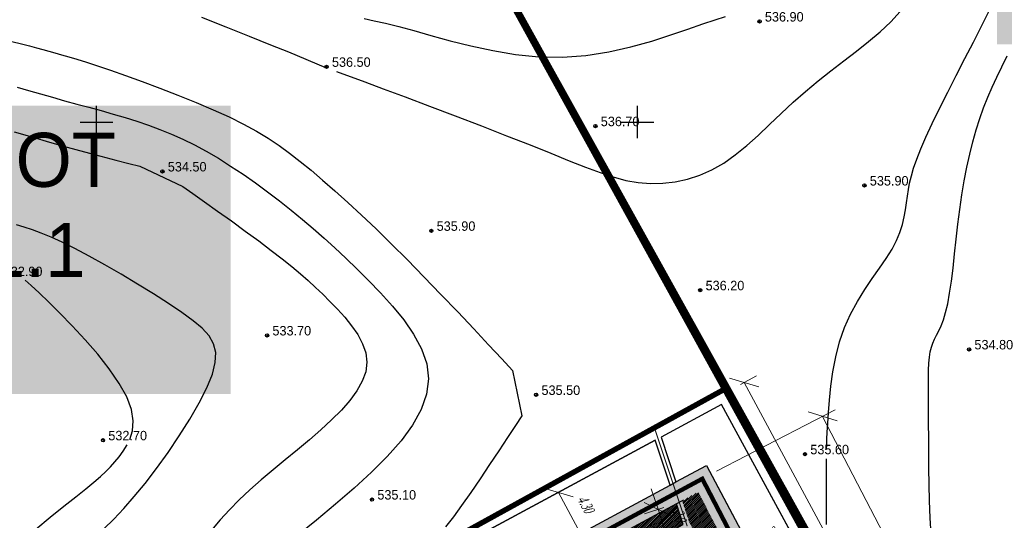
# Model space of a CAD drawing. Extents: x 0 to 361260, y 0 to 4201817.
# Tile 123 of 256: x 360493 to 360584, y 4200363 to 4200409. Entities that reach past the tile are written whole.
import ezdxf

# ---------------------------------------------------------------- set-up
doc = ezdxf.new("R2010")
doc.units = 0
doc.header["$LTSCALE"] = 0.5
doc.header["$MEASUREMENT"] = 0
doc.header["$PDMODE"] = 32
doc.header["$PDSIZE"] = 0.3
doc.linetypes.add('CONTI', pattern=[0])
doc.linetypes.add('STRIH', pattern=[2, 1, -1])
for name, color, linetype in [('(00001)лот ранги', 7, 'Continuous'), ('(004) Точки рельефа', 7, 'Continuous'), ('0000000000', 7, 'Continuous'), ('GORIZDEFAULT', 32, 'CONTI'), ('PI_TTDEFAULT', 5, 'CONTI'), ('SETKR', 2, 'CONTI'), ('Штрих Стекло', 7, 'Continuous')]:
    doc.layers.add(name, color=color, linetype=linetype)
doc.layers.add('.', color=7, linetype='Continuous', lineweight=15)
doc.styles.add('D-431', font='txt')
doc.styles.add('ESKD1', font='times.ttf', dxfattribs={"width": 0.6, "oblique": 15})
doc.dimstyles.new('GENPLAN', dxfattribs={"dimtxt": 1, "dimasz": 4, "dimexe": 1.3, "dimexo": 1.5, "dimgap": 1.2, "dimtad": 1, "dimzin": 0, "dimdsep": 46, "dimtxsty": 'ESKD1', "dimblk1": 'OBLIQUE', "dimblk2": 'OBLIQUE', "dimtsz": 1, "dimcen": -2, "dimadec": 0, "dimazin": 0, "dimtfac": 0.75, "dimtix": 1, "dimtmove": 0, "dimatfit": 3, "dimfxl": 1, "dimtvp": 1.2, "dimlwd": 0, "dimlwe": 0, "dimarcsym": 0})

# ---------------------------------------------------------------- blocks, each defined once
blk = doc.blocks.new('BL_333')
at = {"color": 0}
for p, q in [((0, -1.5), (0, 1.5)), ((-1.5, 0), (1.5, 0))]:
    blk.add_line(p, q, dxfattribs=at)
blk = doc.blocks.new('*D302')
at = {"color": 0, "linetype": 'CONTI', "lineweight": 0, "transparency": 16777216}
for p, q in [((8604568.512, 479960.328), (8604569.118, 479961.896)), ((8604567.356, 479960.111), (8604569.942, 479961.256)), ((8604615.936, 479942.422), (8604568.649, 479960.683)), ((8604615.799, 479942.067), (8604616.404, 479943.635)), ((8604614.643, 479941.85), (8604617.229, 479942.995))]:
    blk.add_line(p, q, dxfattribs=at)
at = {"layer": 'Defpoints', "color": 0, "linetype": 'CONTI', "transparency": 16777216}
for p in [(8604568.649, 479960.683), (8604567.972, 479958.929), (8604615.258, 479940.668)]:
    blk.add_point(p, dxfattribs=at)
at = {"color": 0, "linetype": 'CONTI', "lineweight": 30, "transparency": 16777216, "insert": (8604592.909, 479953.148), "char_height": 1, "attachment_point": 5, "rotation": 338.88457, "style": 'ESKD1', "bg_fill": 3, "box_fill_scale": 1.1, "bg_fill_color": 256, "bg_fill_true_color": 13158600, "bg_fill_transparency": 0}
blk.add_mtext('51.0', dxfattribs=at)
blk = doc.blocks.new('_Oblique')
at = {"color": 0, "linetype": 'ByBlock', "lineweight": -2}
blk.add_line((-0.5, -0.5), (0.5, 0.5), dxfattribs=at)
blk = doc.blocks.new('*D305')
at = {"color": 0, "linetype": 'Continuous', "lineweight": 0, "transparency": 16777216}
for p, q in [((8604572.059, 479952.79), (8604576.692, 479964.224)), ((8604576.203, 479963.02), (8604625.407, 479943.087)), ((8604621.263, 479932.857), (8604625.895, 479944.292))]:
    blk.add_line(p, q, dxfattribs=at)
at = {"color": 0, "linetype": 'CONTI', "lineweight": 0, "transparency": 16777216}
for p, q in [((8604574.901, 479962.468), (8604577.506, 479963.571)), ((8604624.105, 479942.535), (8604626.709, 479943.638))]:
    blk.add_line(p, q, dxfattribs=at)
at = {"layer": 'Defpoints', "color": 0, "linetype": 'CONTI', "transparency": 16777216}
for p in [(8604571.496, 479951.4, -658.541), (8604625.407, 479943.087), (8604620.7, 479931.467, -658.541)]:
    blk.add_point(p, dxfattribs=at)
at = {"color": 0, "linetype": 'CONTI', "lineweight": 30, "transparency": 16777216, "insert": (8604599.579, 479955.395), "char_height": 1, "attachment_point": 5, "rotation": 337.94661, "style": 'ESKD1'}
blk.add_mtext('53.0', dxfattribs=at)
blk = doc.blocks.new('*D307')
at = {"color": 0, "linetype": 'CONTI', "lineweight": 0, "transparency": 16777216}
for p, q in [((8604560.917, 479941.216), (8604563.503, 479942.362)), ((8604564.929, 479939.667), (8604567.515, 479940.812))]:
    blk.add_line(p, q, dxfattribs=at)
at = {"color": 0, "linetype": 'Continuous', "lineweight": 0, "transparency": 16777216}
for p, q in [((8604562.751, 479943.188), (8604562.679, 479943.002)), ((8604562.21, 479941.789), (8604566.222, 479940.24)), ((8604566.762, 479941.639), (8604566.69, 479941.453))]:
    blk.add_line(p, q, dxfattribs=at)
at = {"layer": 'Defpoints', "color": 0, "linetype": 'CONTI', "transparency": 16777216}
for p in [(8604562.21, 479941.789, 313.43), (8604566.222, 479940.24, 313.43), (8604566.222, 479940.24)]:
    blk.add_point(p, dxfattribs=at)
at = {"color": 0, "linetype": 'CONTI', "lineweight": 30, "transparency": 16777216, "insert": (8604564.832, 479942.61), "char_height": 1, "attachment_point": 5, "rotation": 338.88457, "style": 'ESKD1'}
blk.add_mtext('4.30', dxfattribs=at)
blk = doc.blocks.new('*D308')
at = {"color": 0, "linetype": 'Continuous', "lineweight": 0, "transparency": 16777216}
for p, q in [((8604581.836, 479952.611), (8604582.551, 479954.479)), ((8604580.404, 479948.874), (8604581.836, 479952.611)), ((8604582.448, 479952.377), (8604583.05, 479952.146)), ((8604580.404, 479948.874), (8604579.688, 479947.006)), ((8604581.016, 479948.639), (8604581.618, 479948.409))]:
    blk.add_line(p, q, dxfattribs=at)
at = {"color": 0, "linetype": 'CONTI', "lineweight": 0, "transparency": 16777216}
for p, q in [((8604582.412, 479951.32), (8604581.26, 479953.903)), ((8604580.98, 479947.582), (8604579.828, 479950.165))]:
    blk.add_line(p, q, dxfattribs=at)
at = {"layer": 'Defpoints', "color": 0, "linetype": 'CONTI', "transparency": 16777216}
for p in [(8604581.048, 479952.913, 313.43), (8604581.836, 479952.611), (8604579.616, 479949.176, 313.43)]:
    blk.add_point(p, dxfattribs=at)
at = {"color": 0, "linetype": 'CONTI', "lineweight": 30, "transparency": 16777216, "insert": (8604579.523, 479951.354), "char_height": 1, "attachment_point": 5, "rotation": 69.03693, "style": 'ESKD1'}
blk.add_mtext('4.00', dxfattribs=at)
blk = doc.blocks.new('*D312')
at = {"layer": '0000000000', "color": 0, "linetype": 'Continuous', "lineweight": 0, "transparency": 16777216}
for p, q in [((8604575.807, 479945.176), (8604574.662, 479947.762)), ((8604548.951, 479878.406), (8604575.235, 479946.469)), ((8604574.709, 479946.672), (8604576.448, 479946.001)), ((8604549.523, 479877.113), (8604548.378, 479879.699)), ((8604548.424, 479878.609), (8604550.163, 479877.938))]:
    blk.add_line(p, q, dxfattribs=at)
at = {"layer": 'Defpoints', "color": 0, "linetype": 'Continuous', "transparency": 16777216}
for p in [(8604573.309, 479947.213, -658.541), (8604575.235, 479946.469), (8604547.025, 479879.15, 313.43)]:
    blk.add_point(p, dxfattribs=at)
at = {"layer": '0000000000', "color": 0, "linetype": 'Continuous', "lineweight": 0, "transparency": 16777216, "insert": (8604560.515, 479913.098), "char_height": 1, "attachment_point": 5, "rotation": 68.88457, "style": 'ESKD1'}
blk.add_mtext('72.96', dxfattribs=at)
blk = doc.blocks.new('*D314')
at = {"layer": '0000000000', "color": 0, "linetype": 'Continuous', "lineweight": 0, "transparency": 16777216}
for p, q in [((8604570.221, 479946.595), (8604568.508, 479947.627)), ((8604568.849, 479946.254), (8604571.594, 479946.935)), ((8604570.516, 479947.084), (8604569.55, 479945.481)), ((8604570.221, 479946.595), (8604572.221, 479945.389)), ((8604570.849, 479945.049), (8604573.594, 479945.73)), ((8604572.516, 479945.879), (8604571.55, 479944.276)), ((8604572.221, 479945.389), (8604573.934, 479944.357))]:
    blk.add_line(p, q, dxfattribs=at)
at = {"layer": 'Defpoints', "color": 0, "linetype": 'Continuous', "transparency": 16777216}
for p in [(8604571.291, 479948.369, 242.996), (8604573.291, 479947.164, 242.996), (8604572.221, 479945.389)]:
    blk.add_point(p, dxfattribs=at)
at = {"layer": '0000000000', "color": 0, "linetype": 'Continuous', "lineweight": 0, "transparency": 16777216, "insert": (8604572.104, 479947.457), "char_height": 1, "attachment_point": 5, "rotation": 328.92791, "style": 'ESKD1'}
blk.add_mtext('2.0', dxfattribs=at)
blk = doc.blocks.new('купкупкукуу')
at = {"layer": '.', "linetype": 'CONTI', "lineweight": 30}
h = blk.add_hatch(dxfattribs=at)
h.set_pattern_fill('ANSI31', color=72, angle=40.22838)
h.set_pattern_definition([(85.22837595, (8575768.79046, 421520.72065), (-0.12456677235, 0.01039803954), [])])
h.paths.add_polyline_path([(8604572.92, 479947.037), (8604571.181, 479948.085), (8604561.144, 479922.095), (8604563.012, 479921.38)])
h.paths.add_polyline_path([(8604571.4, 479948.653), (8604573.139, 479947.605), (8604593.347, 479939.419), (8604594.063, 479941.287), (8604572.006, 479950.222)])
h.paths.add_polyline_path([(8604544.848, 479880.003), (8604546.745, 479879.258), (8604562.796, 479920.82), (8604560.928, 479921.535)])
h.paths.add_polyline_path([(8604602.403, 479885.133), (8604598.099, 479873.688), (8604593.314, 479875.42), (8604597.682, 479886.926)])
h.paths.add_polyline_path([(8604545.791, 479875.12), (8604546.595, 479877.168), (8604560.535, 479871.694), (8604563.642, 479879.606), (8604566.497, 479878.484), (8604564.413, 479873.178), (8604593.582, 479861.723), (8604591.754, 479857.07)])
edge = h.paths.add_edge_path()
edge.add_arc((8604580.269, 479876.621), 3, 158.55946, 248.55946, ccw=False)
edge.add_line((8604577.476, 479877.717), (8604597.05, 479927.561))
edge.add_line((8604597.05, 479927.561), (8604602.688, 479925.277))
edge.add_arc((8604601.561, 479922.496), 3, -20.79163, 67.94661, ccw=False)
edge.add_line((8604604.366, 479921.431), (8604604.204, 479921.154))
edge.add_line((8604604.204, 479921.154), (8604597.688, 479923.713))
edge.add_line((8604597.688, 479923.713), (8604594.033, 479914.405))
edge.add_line((8604594.033, 479914.405), (8604600.548, 479911.846))
edge.add_line((8604600.548, 479911.846), (8604597.624, 479904.4))
edge.add_line((8604597.624, 479904.4), (8604591.108, 479906.958))
edge.add_line((8604591.108, 479906.958), (8604588.55, 479900.443))
edge.add_line((8604588.55, 479900.443), (8604595.065, 479897.884))
edge.add_line((8604595.065, 479897.884), (8604586.452, 479874.243))
edge.add_arc((8604583.643, 479875.296), 3, 248.55946, 339.4591, ccw=False)
edge.add_line((8604582.546, 479872.503), (8604579.172, 479873.828))
h.paths.add_polyline_path([(8604600.167, 479893.47), (8604612.453, 479925.799), (8604616.29, 479924.245), (8604617.923, 479928.277), (8604612.501, 479930.473), (8604611.577, 479928.191), (8604578.403, 479941.63), (8604568.487, 479916.379), (8604567.556, 479916.745), (8604564.632, 479909.299), (8604572.078, 479906.374), (8604573.474, 479905.826), (8604570.184, 479897.449), (8604572.046, 479896.718), (8604566.563, 479882.756), (8604565.104, 479883.329), (8604568.028, 479890.775), (8604554.997, 479895.893), (8604548.424, 479878.609), (8604547.305, 479879.042), (8604573.479, 479946.82), (8604597.865, 479936.941), (8604598.09, 479937.497), (8604593.903, 479939.194), (8604594.619, 479941.062), (8604619.641, 479930.925), (8604616.858, 479923.53), (8604604.841, 479891.695)])
at = {"color": 0, "lineweight": 30, "ltscale": 3, "elevation": 321.273}
blk.add_lwpolyline([(8604555.448, 479924.277), (8604565.876, 479951.281)], dxfattribs=at)
at = {"linetype": 'CONTI', "lineweight": 30, "elevation": 314.416}
blk.add_lwpolyline([(8604565.876, 479951.281), (8604555.448, 479924.277), (8604559.459, 479922.728)], dxfattribs=at)
at = {"linetype": 'CONTI', "lineweight": 30}
dim = blk.add_aligned_dim(p1=(8604615.258, 479940.668, 0.986), p2=(8604567.972, 479958.929, 0.986), distance=-1.881, text='51.0', dimstyle='GENPLAN', override={"dimtfill": 1}, dxfattribs=at)
dim.commit()
dim.dimension.update_dxf_attribs({"geometry": '*D302', "text_midpoint": (8604592.909, 479953.148, 0.986)})
for points, elevation in [([(8604614.172, 479935.553), (8604615.72, 479939.63), (8604568.381, 479957.766), (8604566.096, 479951.85), (8604569.835, 479949.596)], 314.416), ([(8604569.835, 479949.596), (8604570.986, 479952.578), (8604614.172, 479935.553)], 314.416), ([(8604559.463, 479922.739), (8604569.615, 479949.028), (8604565.876, 479951.281)], 314.416), ([(8604569.615, 479949.028), (8604569.835, 479949.596)], 184.245), ([(8604571.181, 479948.085), (8604561.144, 479922.095), (8604563.012, 479921.38)], 314.416), ([(8604563.012, 479921.38), (8604572.92, 479947.037), (8604571.181, 479948.085)], 314.416), ([(8604571.4, 479948.653), (8604571.181, 479948.085)], 243.982)]:
    blk.add_lwpolyline(points, dxfattribs=dict(at, elevation=elevation))
at = {"linetype": 'CONTI', "lineweight": 30, "elevation": 0.986}
for points in [[(8604566.096, 479951.85), (8604569.835, 479949.596), (8604570.986, 479952.578), (8604594.793, 479943.193), (8604596.281, 479947.077), (8604568.381, 479957.766)], [(8604569.615, 479949.028), (8604565.876, 479951.281), (8604555.448, 479924.277), (8604559.463, 479922.739)]]:
    blk.add_lwpolyline(points, close=True, dxfattribs=at)
at = {"linetype": 'CONTI', "lineweight": 30, "const_width": 0.4, "elevation": -657.555}
blk.add_lwpolyline([(8604543.148, 479877.993), (8604571.496, 479951.4), (8604620.7, 479931.467)], dxfattribs=at)
at = {"color": 1, "linetype": 'CONTI', "lineweight": 30, "const_width": 0.1, "elevation": 243.982}
blk.add_lwpolyline([(8604571.291, 479948.369), (8604565.29, 479951.985)], dxfattribs=at)
at = {"color": 4, "linetype": 'STRIH', "lineweight": 30, "const_width": 0.1, "elevation": 243.982}
blk.add_lwpolyline([(8604571.291, 479948.369), (8604573.291, 479947.164)], dxfattribs=at)
at = {"linetype": 'CONTI', "lineweight": 30}
dim = blk.add_linear_dim(base=(8604625.407, 479943.087, 0.986), p1=(8604571.496, 479951.4, -657.555), p2=(8604620.7, 479931.467, -657.555), angle=337.94661, text='53.0', dimstyle='GENPLAN', dxfattribs=at)
dim.commit()
dim.dimension.update_dxf_attribs({"geometry": '*D305', "text_midpoint": (8604598.937, 479953.81, 0.986), "dimtype": 129})
for p1, p2, distance, picture, middle in [((8604579.616, 479949.176, 314.416), (8604581.048, 479952.913, 314.416), -0.844, '*D308', (8604579.523, 479951.354, 0.986)), ((8604562.21, 479941.789, 314.416), (8604566.222, 479940.24, 314.416), 0, '*D307', (8604564.832, 479942.61, 0.986))]:
    dim = blk.add_aligned_dim(p1=p1, p2=p2, distance=distance, dimstyle='GENPLAN', dxfattribs=at)
    dim.commit()
    dim.dimension.update_dxf_attribs({"geometry": picture, "text_midpoint": middle})
at = {"layer": '0000000000', "color": 5, "linetype": 'Continuous', "lineweight": 0}
dim = blk.add_aligned_dim(p1=(8604571.291, 479948.369, 243.982), p2=(8604573.291, 479947.164, 243.982), distance=-2.072, text='2.0', dimstyle='GENPLAN', dxfattribs=at)
dim.commit()
dim.dimension.update_dxf_attribs({"geometry": '*D314', "text_midpoint": (8604572.104, 479947.457, 0.986)})
dim = blk.add_linear_dim(base=(8604575.235, 479946.469, 0.986), p1=(8604547.025, 479879.15, 314.416), p2=(8604573.309, 479947.213, -657.555), angle=68.88457, dimstyle='GENPLAN', dxfattribs=at)
dim.commit()
dim.dimension.update_dxf_attribs({"geometry": '*D312', "text_midpoint": (8604562.11, 479912.482, 0.986), "dimtype": 129})

msp = doc.modelspace()

# ---------------------------------------------------------------- hatches: boundary and pattern name
at = {"layer": '.', "linetype": 'Continuous'}
h = msp.add_hatch(color=5, dxfattribs=at)
h.dxf.hatch_style = 1
h.set_gradient(color1=(225, 227, 229), color2=(222, 224, 227), one_color=1, tint=0.88)
h.paths.add_polyline_path([(360519.249, 4200275.882), (360524.506, 4200278.774), (360520.166, 4200286.663), (360581.78, 4200320.574), (360556.369, 4200368.228), (360483.33, 4200328.786), (360509.038, 4200280.532), (360514.896, 4200283.766)])
at = {"layer": 'Штрих Стекло', "linetype": 'Continuous'}
h = msp.add_hatch(color=5, dxfattribs=at)
h.dxf.hatch_style = 1
h.set_gradient(color1=(173, 173, 173), color2=(166, 166, 166), one_color=1, tint=0.65)
edge = h.paths.add_edge_path()
edge.add_line((360067.205, 4200806.615), (360049.645, 4200796.938))
edge.add_arc((360052.059, 4200792.559), 5, 32.88524, 118.85775, ccw=False)
edge.add_line((360056.257, 4200795.274), (360060.259, 4200789.085))
edge.add_line((360060.259, 4200789.085), (360069.039, 4200793.924))
edge.add_line((360069.039, 4200793.924), (360065.267, 4200799.758))
edge.add_arc((360069.63, 4200802.227), 5.014, 118.92591, 209.50369, ccw=False)
edge = h.paths.add_edge_path()
edge.add_line((360236.317, 4200517.23), (360498.797, 4200265.225))
edge.add_arc((360509.185, 4200276.045), 15, 226.16627, 298.85775)
edge.add_line((360516.425, 4200262.908), (361136.886, 4200604.824))
edge.add_arc((361129.646, 4200617.961), 15, 298.85775, 396.46852)
edge.add_line((361141.709, 4200626.877), (360736.189, 4201168.806))
edge.add_arc((360740.21, 4201171.777), 5, 118.85775, 216.46852, ccw=False)
edge.add_line((360737.797, 4201176.157), (360731.547, 4201172.713))
edge.add_line((360731.547, 4201172.713), (361139.296, 4200625.094))
edge.add_arc((361129.646, 4200617.961), 12, -61.14225, 36.46852, ccw=False)
edge.add_line((361135.438, 4200607.451), (360507.891, 4200266.197))
edge.add_line((360507.891, 4200266.197), (360237.512, 4200520.465))
edge.add_line((360237.512, 4200520.465), (360062.893, 4200790.537))
edge.add_line((360062.893, 4200790.537), (360060.259, 4200789.085))
edge.add_line((360060.259, 4200789.085), (360234.992, 4200518.836))
edge.add_arc((360242.55, 4200523.723), 9, 212.88524, 226.16627)
edge = h.paths.add_edge_path(flags=16)
edge.add_line((360274.624, 4200503.308), (360634.832, 4200701.808))
edge.add_arc((360637.246, 4200697.429), 5, 28.85775, 118.85775, ccw=False)
edge.add_line((360641.625, 4200699.842), (360789.915, 4200430.746))
edge.add_arc((360785.536, 4200428.333), 5, -61.14225, 28.85775, ccw=False)
edge.add_line((360787.949, 4200423.954), (360511.598, 4200271.666))
edge.add_arc((360509.185, 4200276.045), 5, 226.82384, 298.85775, ccw=False)
edge.add_line((360505.764, 4200272.399), (360273.569, 4200495.328))
edge.add_arc((360277.037, 4200498.929), 5, 118.85775, 226.07521, ccw=False)
h.paths.add_polyline_path([(360274.624, 4200503.308), (360631.329, 4200699.877), (360780.102, 4200429.905), (360509.832, 4200280.969)], flags=0)
edge = h.paths.add_edge_path(flags=16)
edge.add_line((360648.845, 4200709.53), (360942.986, 4200871.621))
edge.add_arc((360945.4, 4200867.242), 5, 36.46852, 118.85775, ccw=False)
edge.add_line((360949.42, 4200870.214), (361133.667, 4200620.933))
edge.add_arc((361129.646, 4200617.961), 5, -61.14225, 36.46852, ccw=False)
edge.add_line((361132.059, 4200613.582), (360801.962, 4200431.676))
edge.add_arc((360799.549, 4200436.055), 5, 208.85775, 298.85775, ccw=False)
edge.add_line((360795.17, 4200433.642), (360646.88, 4200702.738))
edge.add_arc((360651.259, 4200705.151), 5, 118.85775, 208.85775, ccw=False)
h.paths.add_polyline_path([(360652.349, 4200711.46), (360938.867, 4200869.351), (361123.713, 4200619.259), (360801.122, 4200441.489)], flags=0)
edge = h.paths.add_edge_path(flags=17)
edge.add_line((361139.296, 4200625.094), (360731.547, 4201172.713))
edge.add_line((360731.547, 4201172.713), (360723.659, 4201168.366))
edge.add_arc((360726.073, 4201163.987), 5, 36.46852, 118.85775, ccw=False)
edge.add_line((360730.093, 4201166.959), (360939.826, 4200883.196))
edge.add_arc((360935.805, 4200880.224), 5, -61.14225, 36.46852, ccw=False)
edge.add_line((360938.218, 4200875.845), (360645.95, 4200714.785))
edge.add_arc((360643.536, 4200719.164), 5, 208.85775, 298.85775, ccw=False)
edge.add_line((360639.157, 4200716.751), (360490.867, 4200985.847))
edge.add_arc((360495.246, 4200988.26), 5, 118.85775, 208.85775, ccw=False)
edge.add_line((360492.833, 4200992.639), (360478.82, 4200984.917))
edge.add_arc((360481.233, 4200980.538), 5, 28.85775, 118.85775, ccw=False)
edge.add_line((360485.612, 4200982.951), (360633.903, 4200713.855))
edge.add_arc((360629.523, 4200711.442), 5, -61.14225, 28.85552, ccw=False)
edge.add_line((360631.937, 4200707.063), (360550.485, 4200662.177))
edge.add_arc((360548.072, 4200666.557), 5, 208.85775, 298.85775, ccw=False)
edge.add_line((360543.693, 4200664.143), (360395.403, 4200933.239))
edge.add_arc((360399.782, 4200935.652), 5, 118.85775, 208.85775, ccw=False)
edge.add_line((360397.369, 4200940.032), (360749.145, 4201133.884))
edge.add_arc((360751.558, 4201129.505), 5, 36.46852, 118.85775, ccw=False)
edge.add_line((360755.579, 4201132.477), (360745.985, 4201145.458))
edge.add_arc((360741.964, 4201142.486), 5, -61.14225, 36.46852, ccw=False)
edge.add_line((360744.377, 4201138.107), (360086.378, 4200775.506))
edge.add_arc((360084.042, 4200779.927), 5, 212.88524, 297.85041, ccw=False)
edge.add_line((360079.844, 4200777.212), (360088.552, 4200763.743))
edge.add_arc((360092.751, 4200766.458), 5, 118.85775, 212.88524, ccw=False)
edge.add_line((360090.338, 4200770.837), (360383.356, 4200932.309))
edge.add_arc((360385.769, 4200927.93), 5, 28.85775, 118.85775, ccw=False)
edge.add_line((360390.148, 4200930.343), (360538.438, 4200661.248))
edge.add_arc((360534.059, 4200658.834), 5, -61.14225, 28.85775, ccw=False)
edge.add_line((360536.472, 4200654.455), (360267.361, 4200506.157))
edge.add_arc((360264.948, 4200510.536), 5, 226.16627, 298.85775, ccw=False)
edge.add_line((360261.485, 4200506.929), (360243.327, 4200524.363))
edge.add_line((360243.327, 4200524.363), (360069.039, 4200793.924))
edge.add_line((360069.039, 4200793.924), (360062.893, 4200790.537))
edge.add_line((360062.893, 4200790.537), (360237.512, 4200520.465))
edge.add_line((360237.512, 4200520.465), (360507.891, 4200266.197))
edge.add_line((360507.891, 4200266.197), (361135.438, 4200607.451))
edge.add_arc((361129.646, 4200617.961), 12, 298.85775, 396.46852)

# ---------------------------------------------------------------- linework, layer by layer
at = {"color": 0, "ltscale": 0.149071, "const_width": 0.5}
msp.add_lwpolyline([(360396.781, 4200389.509), (360514.475, 4200454.367), (360587.266, 4200323.349), (360509.753, 4200280.634)], close=True, dxfattribs=at)
at = {"layer": 'GORIZDEFAULT', "color": 32}
for points in [[(360509.7, 4200409.69, 536.5), (360511.95, 4200408.8, 536.5), (360514.11, 4200407.94, 536.5), (360516.07, 4200407.15, 536.5), (360517.73, 4200406.49, 536.5), (360521.18, 4200405.06, 536.5), (360521.24, 4200405.01, 536.5), (360521.26, 4200405, 536.5)], [(360522.18, 4200404.67, 536.5), (360524.79, 4200403.72, 536.5), (360526.49, 4200403.09, 536.5), (360528.52, 4200402.33, 536.5), (360530.78, 4200401.48, 536.5), (360533.16, 4200400.58, 536.5), (360535.57, 4200399.65, 536.5), (360537.91, 4200398.74, 536.5), (360540.08, 4200397.89, 536.5), (360542, 4200397.11, 536.5), (360543.69, 4200396.42, 536.5), (360545.19, 4200395.82, 536.5), (360546.54, 4200395.32, 536.5), (360547.77, 4200394.92, 536.5), (360548.94, 4200394.61, 536.5), (360550.08, 4200394.41, 536.5), (360551.21, 4200394.32, 536.5), (360552.35, 4200394.34, 536.5), (360553.5, 4200394.47, 536.5), (360554.63, 4200394.72, 536.5), (360555.76, 4200395.09, 536.5), (360556.87, 4200395.58, 536.5), (360557.97, 4200396.21, 536.5), (360559.04, 4200396.96, 536.5), (360560.1, 4200397.83, 536.5), (360561.16, 4200398.77, 536.5), (360562.22, 4200399.77, 536.5), (360563.29, 4200400.8, 536.5), (360564.39, 4200401.83, 536.5), (360565.52, 4200402.84, 536.5), (360566.69, 4200403.82, 536.5), (360567.88, 4200404.75, 536.5), (360569.07, 4200405.66, 536.5), (360570.24, 4200406.56, 536.5), (360571.36, 4200407.45, 536.5), (360572.43, 4200408.36, 536.5), (360573.41, 4200409.28, 536.5), (360574.28, 4200410.22, 536.5)], [(360524.74, 4200409.57, 537), (360525.67, 4200409.38, 537), (360526.72, 4200409.14, 537), (360527.93, 4200408.84, 537), (360529.32, 4200408.47, 537), (360530.91, 4200408.02, 537), (360532.68, 4200407.53, 537), (360534.6, 4200407.05, 537), (360536.63, 4200406.61, 537), (360538.74, 4200406.26, 537), (360540.9, 4200406.04, 537), (360543.08, 4200406, 537), (360545.24, 4200406.17, 537), (360547.36, 4200406.5, 537), (360549.4, 4200406.96, 537), (360551.32, 4200407.5, 537), (360553.09, 4200408.06, 537), (360554.67, 4200408.6, 537), (360556.04, 4200409.08, 537), (360557.18, 4200409.46, 537), (360558.14, 4200409.77, 537)], [(360567.49, 4200369.72, 535.5), (360567.5, 4200370.14, 535.5), (360567.51, 4200370.67, 535.5), (360567.54, 4200371.31, 535.5), (360567.59, 4200372.11, 535.5), (360567.65, 4200373.12, 535.5), (360567.74, 4200374.28, 535.5), (360567.88, 4200375.56, 535.5), (360568.07, 4200376.91, 535.5), (360568.34, 4200378.29, 535.5), (360568.69, 4200379.67, 535.5), (360569.15, 4200381, 535.5), (360569.7, 4200382.24, 535.5), (360570.34, 4200383.41, 535.5), (360571.02, 4200384.5, 535.5), (360571.71, 4200385.52, 535.5), (360572.38, 4200386.48, 535.5), (360573, 4200387.38, 535.5), (360573.53, 4200388.23, 535.5), (360573.95, 4200389.04, 535.5), (360574.26, 4200389.8, 535.5), (360574.5, 4200390.53, 535.5), (360574.66, 4200391.22, 535.5), (360574.78, 4200391.88, 535.5), (360574.88, 4200392.52, 535.5), (360574.96, 4200393.14, 535.5), (360575.05, 4200393.75, 535.5), (360575.16, 4200394.36, 535.5), (360575.32, 4200395.02, 535.5), (360575.53, 4200395.74, 535.5), (360575.81, 4200396.56, 535.5), (360576.18, 4200397.51, 535.5), (360576.66, 4200398.6, 535.5), (360577.25, 4200399.86, 535.5), (360577.93, 4200401.26, 535.5), (360578.68, 4200402.76, 535.5), (360579.46, 4200404.31, 535.5), (360580.26, 4200405.87, 535.5), (360581.05, 4200407.4, 535.5), (360581.79, 4200408.87, 535.5), (360582.47, 4200410.23, 535.5)], [(360492.16, 4200407.45, 535.5), (360493.06, 4200407.24, 535.5), (360493.81, 4200407.05, 535.5), (360494.46, 4200406.88, 535.5), (360495.04, 4200406.71, 535.5), (360495.6, 4200406.55, 535.5), (360496.16, 4200406.39, 535.5), (360496.76, 4200406.22, 535.5), (360497.43, 4200406.04, 535.5), (360498.19, 4200405.81, 535.5), (360499.07, 4200405.54, 535.5), (360500.1, 4200405.21, 535.5), (360501.3, 4200404.81, 535.5), (360502.69, 4200404.32, 535.5), (360504.23, 4200403.76, 535.5), (360505.86, 4200403.15, 535.5), (360507.53, 4200402.5, 535.5), (360509.2, 4200401.82, 535.5), (360510.79, 4200401.14, 535.5), (360512.27, 4200400.47, 535.5), (360513.6, 4200399.81, 535.5), (360514.78, 4200399.16, 535.5), (360515.86, 4200398.51, 535.5), (360516.87, 4200397.84, 535.5), (360517.85, 4200397.13, 535.5), (360518.82, 4200396.36, 535.5), (360519.83, 4200395.54, 535.5), (360520.9, 4200394.63, 535.5), (360522.03, 4200393.64, 535.5), (360523.23, 4200392.56, 535.5), (360524.5, 4200391.38, 535.5), (360525.84, 4200390.11, 535.5), (360527.25, 4200388.74, 535.5), (360528.73, 4200387.27, 535.5), (360530.27, 4200385.69, 535.5), (360531.84, 4200384.06, 535.5), (360533.39, 4200382.44, 535.5), (360534.87, 4200380.86, 535.5), (360536.24, 4200379.4, 535.5), (360537.45, 4200378.1, 535.5), (360538.45, 4200377.01, 535.5), (360539.31, 4200372.84, 535.5), (360538.72, 4200371.92, 535.5), (360538, 4200370.83, 535.5), (360537.2, 4200369.6, 535.5), (360536.34, 4200368.31, 535.5), (360535.46, 4200367, 535.5), (360534.59, 4200365.73, 535.5), (360533.75, 4200364.54, 535.5), (360532.99, 4200363.49, 535.5), (360532.27, 4200362.55, 535.5)], [(360577.16, 4200361.85, 535), (360577.05, 4200363.4, 535), (360577, 4200364.95, 535), (360576.97, 4200366.48, 535), (360576.95, 4200367.97, 535), (360576.93, 4200369.42, 535), (360576.92, 4200370.8, 535), (360576.9, 4200372.11, 535), (360576.89, 4200373.33, 535), (360576.89, 4200374.44, 535), (360576.89, 4200375.43, 535), (360576.89, 4200376.3, 535), (360576.91, 4200377.05, 535), (360576.94, 4200377.7, 535), (360576.99, 4200378.26, 535), (360577.07, 4200378.74, 535), (360577.17, 4200379.17, 535), (360577.3, 4200379.56, 535), (360577.46, 4200379.93, 535), (360577.64, 4200380.3, 535), (360577.85, 4200380.7, 535), (360578.06, 4200381.16, 535), (360578.28, 4200381.71, 535), (360578.49, 4200382.38, 535), (360578.69, 4200383.18, 535), (360578.86, 4200384.16, 535), (360579.02, 4200385.27, 535), (360579.17, 4200386.5, 535), (360579.32, 4200387.8, 535), (360579.47, 4200389.16, 535), (360579.63, 4200390.55, 535), (360579.8, 4200391.92, 535), (360580, 4200393.26, 535), (360580.21, 4200394.56, 535), (360580.45, 4200395.82, 535), (360580.72, 4200397.03, 535), (360581, 4200398.18, 535), (360581.31, 4200399.29, 535), (360581.64, 4200400.34, 535), (360582, 4200401.33, 535), (360582.38, 4200402.29, 535), (360582.79, 4200403.22, 535), (360583.22, 4200404.16, 535), (360583.68, 4200405.12, 535), (360584.16, 4200406.12, 535)], [(360492.65, 4200403.24, 535), (360493.72, 4200402.91, 535), (360494.81, 4200402.6, 535), (360495.92, 4200402.29, 535), (360497.04, 4200401.98, 535), (360498.17, 4200401.67, 535), (360499.3, 4200401.37, 535), (360500.43, 4200401.06, 535), (360501.55, 4200400.74, 535), (360502.66, 4200400.41, 535), (360503.74, 4200400.07, 535), (360504.8, 4200399.71, 535), (360505.86, 4200399.32, 535), (360506.92, 4200398.89, 535), (360507.98, 4200398.42, 535), (360509.05, 4200397.89, 535), (360510.14, 4200397.3, 535), (360511.26, 4200396.65, 535), (360512.39, 4200395.93, 535), (360513.54, 4200395.17, 535), (360514.68, 4200394.37, 535), (360515.8, 4200393.54, 535), (360516.91, 4200392.7, 535), (360517.99, 4200391.85, 535), (360519.03, 4200391, 535), (360520.04, 4200390.14, 535), (360521.04, 4200389.26, 535), (360522.03, 4200388.36, 535), (360523.04, 4200387.41, 535), (360524.08, 4200386.4, 535), (360525.15, 4200385.33, 535), (360526.26, 4200384.19, 535), (360527.37, 4200382.98, 535), (360528.4, 4200381.7, 535), (360529.31, 4200380.39, 535), (360530.04, 4200379.03, 535), (360530.52, 4200377.64, 535), (360530.69, 4200376.24, 535), (360530.51, 4200374.82, 535), (360530.01, 4200373.4, 535), (360529.21, 4200371.97, 535), (360528.15, 4200370.52, 535), (360526.88, 4200369.07, 535), (360525.42, 4200367.6, 535), (360523.82, 4200366.12, 535), (360522.1, 4200364.64, 535), (360520.33, 4200363.17, 535), (360518.57, 4200361.76, 535)], [(360492.4, 4200399.11, 534.5), (360494.02, 4200398.63, 534.5), (360495.66, 4200398.15, 534.5), (360497.3, 4200397.69, 534.5), (360498.9, 4200397.26, 534.5), (360500.4, 4200396.85, 534.5), (360501.78, 4200396.49, 534.5), (360502.99, 4200396.17, 534.5), (360503.99, 4200395.91, 534.5), (360507.99, 4200394.04, 534.5), (360508.9, 4200393.39, 534.5), (360509.99, 4200392.62, 534.5), (360511.19, 4200391.76, 534.5), (360512.47, 4200390.85, 534.5), (360513.75, 4200389.91, 534.5), (360514.99, 4200389, 534.5), (360516.14, 4200388.13, 534.5), (360517.16, 4200387.35, 534.5), (360518.05, 4200386.63, 534.5), (360518.84, 4200385.97, 534.5), (360519.57, 4200385.33, 534.5), (360520.25, 4200384.7, 534.5), (360520.91, 4200384.07, 534.5), (360521.57, 4200383.4, 534.5), (360522.26, 4200382.69, 534.5), (360522.94, 4200381.94, 534.5), (360523.58, 4200381.16, 534.5), (360524.14, 4200380.34, 534.5), (360524.59, 4200379.5, 534.5), (360524.88, 4200378.64, 534.5), (360524.99, 4200377.78, 534.5), (360524.88, 4200376.9, 534.5), (360524.57, 4200376.02, 534.5), (360524.07, 4200375.14, 534.5), (360523.42, 4200374.25, 534.5), (360522.63, 4200373.35, 534.5), (360521.73, 4200372.44, 534.5), (360520.74, 4200371.53, 534.5), (360519.68, 4200370.61, 534.5), (360518.57, 4200369.69, 534.5), (360517.44, 4200368.76, 534.5), (360516.32, 4200367.83, 534.5), (360515.22, 4200366.9, 534.5), (360514.16, 4200365.97, 534.5), (360513.18, 4200365.05, 534.5), (360512.28, 4200364.13, 534.5), (360511.44, 4200363.21, 534.5), (360510.62, 4200362.25, 534.5)], [(360500.69, 4200362.37, 533.5), (360501.6, 4200363.28, 533.5), (360502.53, 4200364.26, 533.5), (360503.48, 4200365.35, 533.5), (360504.49, 4200366.58, 533.5), (360505.54, 4200367.95, 533.5), (360506.61, 4200369.43, 533.5), (360507.65, 4200370.97, 533.5), (360508.63, 4200372.51, 533.5), (360509.49, 4200374.02, 533.5), (360510.2, 4200375.42, 533.5), (360510.71, 4200376.68, 533.5), (360510.98, 4200377.76, 533.5), (360511.02, 4200378.68, 533.5), (360510.82, 4200379.49, 533.5), (360510.41, 4200380.22, 533.5), (360509.77, 4200380.92, 533.5), (360508.93, 4200381.62, 533.5), (360507.88, 4200382.38, 533.5), (360506.65, 4200383.21, 533.5), (360505.26, 4200384.1, 533.5), (360503.79, 4200385.02, 533.5), (360502.27, 4200385.93, 533.5), (360500.77, 4200386.8, 533.5), (360499.33, 4200387.61, 533.5), (360498, 4200388.31, 533.5), (360496.83, 4200388.89, 533.5), (360495.8, 4200389.35, 533.5), (360494.89, 4200389.73, 533.5), (360494.07, 4200390.03, 533.5), (360493.32, 4200390.28, 533.5), (360492.6, 4200390.5, 533.5)], [(360503.07, 4200370.63, 533), (360503.31, 4200371.43, 533), (360503.38, 4200372.35, 533), (360503.23, 4200373.4, 533), (360502.79, 4200374.59, 533), (360502.1, 4200375.83, 533), (360501.18, 4200377.16, 533), (360500.11, 4200378.52, 533), (360498.95, 4200379.86, 533), (360497.76, 4200381.15, 533), (360496.62, 4200382.33, 533), (360495.6, 4200383.34, 533), (360494.69, 4200384.21, 533), (360493.97, 4200384.87, 533), (360493.39, 4200385.36, 533)], [(360491.58, 4200359.9, 533), (360492.98, 4200361.15, 533), (360494.38, 4200362.34, 533), (360495.73, 4200363.45, 533), (360496.98, 4200364.46, 533), (360498.09, 4200365.34, 533), (360499, 4200366.07, 533), (360499.75, 4200366.69, 533), (360500.36, 4200367.22, 533), (360500.87, 4200367.69, 533), (360501.3, 4200368.12, 533), (360501.7, 4200368.56, 533), (360502.08, 4200369.03, 533), (360502.47, 4200369.55, 533), (360502.83, 4200370.13, 533)], [(360567.48, 4200362.78, 535.5), (360567.47, 4200363.9, 535.5), (360567.47, 4200364.91, 535.5), (360567.47, 4200365.76, 535.5), (360567.47, 4200366.48, 535.5), (360567.48, 4200367.08, 535.5), (360567.48, 4200367.57, 535.5), (360567.49, 4200367.99, 535.5), (360567.49, 4200368.36, 535.5), (360567.49, 4200368.68, 535.5), (360567.49, 4200368.76, 535.5), (360567.49, 4200368.84, 535.5)]]:
    msp.add_polyline3d(points, dxfattribs=at)
at = {"layer": 'PI_TTDEFAULT', "color": 5}
for p in [(360561.29, 4200409.31, 536.9), (360521.26, 4200405.11, 536.5), (360546.12, 4200399.63, 536.7), (360506.09, 4200395.43, 534.5), (360570.98, 4200394.14, 535.9), (360530.95, 4200389.94, 535.9), (360555.8, 4200384.45, 536.2), (360515.77, 4200380.26, 533.7), (360580.66, 4200378.97, 534.8), (360540.63, 4200374.77, 535.5), (360500.6, 4200370.57, 532.7), (360565.49, 4200369.28, 535.6), (360525.46, 4200365.08, 535.1)]:
    msp.add_point(p, dxfattribs=at)

# ---------------------------------------------------------------- block references
at = {"layer": 'SETKR', "color": 92}
for p in [(360500, 4200400), (360550, 4200400)]:
    msp.add_blockref('BL_333', p, dxfattribs=at)

# ---------------------------------------------------------------- texts
at = {"layer": '(00001)лот ранги', "color": 31, "linetype": 'Continuous', "lineweight": 30, "ltscale": 3, "true_color": 0xffc2ad, "char_height": 5, "attachment_point": 1, "bg_fill": 1, "box_fill_scale": 1.5, "bg_fill_color": 7, "bg_fill_true_color": 16777215, "bg_fill_transparency": 0}
for s, width, heights, insert in [('\\pi-0.90236;{\\C256;ХVIII-ЛОТ\\P\\pi13.84371;1.55   \\P\\pi15.7643;га}', 39.0286, [27.611], (360585.75, 4200431.366)), ('\\pi-0.86871;{\\C256;ХVII-ЛОТ\\P\\pi15.54403;1.1\\P\\pi0;   га}', 35.76257, [23.939], (360474.138, 4200399.007, 1))]:
    msp.add_mtext_dynamic_manual_height_columns(s, width=width, gutter_width=10, heights=heights, dxfattribs=dict(at, insert=insert))
at = {"layer": '(004) Точки рельефа', "style": 'D-431'}
for s, p in [('536.90', (360561.78, 4200409.3)), ('536.50', (360521.76, 4200405.11)), ('536.70', (360546.61, 4200399.62)), ('534.50', (360506.59, 4200395.43)), ('535.90', (360571.48, 4200394.13)), ('535.90', (360531.44, 4200389.94)), ('532.90', (360491.42, 4200385.75)), ('536.20', (360556.3, 4200384.44)), ('533.70', (360516.26, 4200380.26)), ('534.80', (360581.15, 4200378.97)), ('535.50', (360541.13, 4200374.76)), ('532.70', (360501.09, 4200370.56)), ('535.60', (360565.98, 4200369.27)), ('535.10', (360525.96, 4200365.08))]:
    msp.add_text(s, height=0.875, dxfattribs=at).set_placement(p)

# ---------------------------------------------------------------- next in the draw order: block references
at = {"rotation": 319.4855031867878}
msp.add_blockref('купкупкукуу', (-6492793.211, 9425365.441, -314.416), dxfattribs=at)

# ---------------------------------------------------------------- next in the draw order: linework, layer by layer
at = {"color": 0, "ltscale": 0.149071, "const_width": 0.5}
for points in [[(360514.475, 4200454.367), (360610.537, 4200507.303), (360682.751, 4200376.259), (360612.964, 4200337.801), (360598.485, 4200364.076), (360572.21, 4200349.597)], [(360396.781, 4200389.509), (360514.475, 4200454.367), (360558.05, 4200375.292), (360464.998, 4200324.014)]]:
    msp.add_lwpolyline(points, close=True, dxfattribs=at)

doc.saveas('drawing.dxf')
